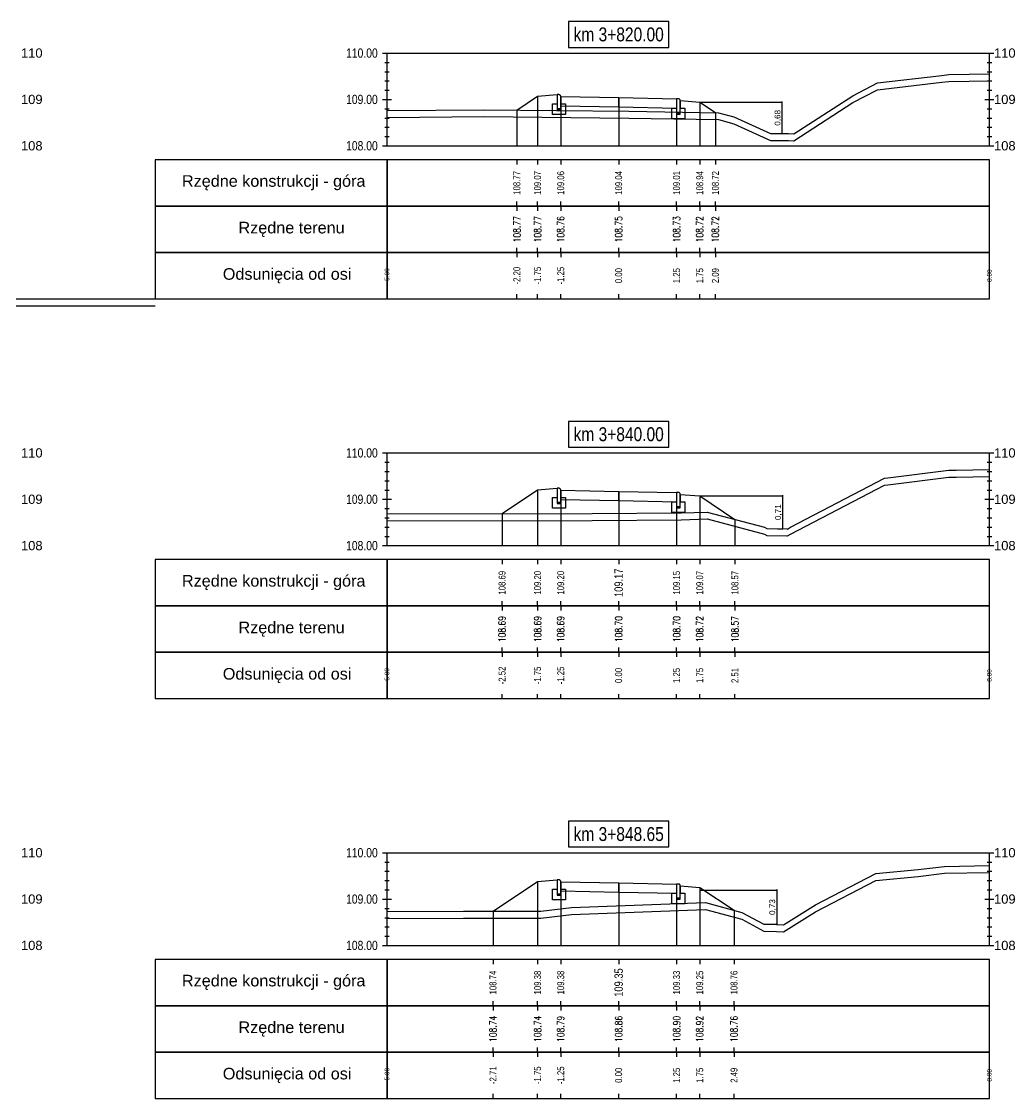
# Model space of a CAD drawing. Extents: x 7537626 to 7538805, y 5722894 to 5725486.
# Tile 90 of 90: x 7538784 to 7538805, y 5725387 to 5725410. Entities that reach past the tile are written whole.
import ezdxf

# ---------------------------------------------------------------- set-up
doc = ezdxf.new("R2010")
doc.units = 0
doc.header["$PDMODE"] = 35
doc.header["$PDSIZE"] = 0.3
for name, color, linetype in [('C-DROGI-PROFILE', 7, 'Continuous'), ('C-DROGI-PROFILE-ETYKIETY', 7, 'Continuous'), ('C-DROGI-PRZEKROJE-ETYKIETY', 7, 'Continuous'), ('C-POPRZECZKA-przekrój', 2, 'Continuous'), ('C-POPRZECZKA-widok', 1, 'Continuous')]:
    doc.layers.add(name, color=color, linetype=linetype)
for name, color, linetype, true_color in [('C-humus', 7, 'Continuous', 0x003df5), ('C-Teren', 7, 'Continuous', 0x005716), ('poprzeczki', 7, 'Continuous', 0x0000d6)]:
    doc.layers.add(name, color=color, linetype=linetype, true_color=true_color)
doc.styles.add('2mm08', font='arial.ttf', dxfattribs={"width": 0.8})
doc.styles.add('opis_50', font='arial.ttf', dxfattribs={"height": 0.125})
doc.styles.get("Standard").update_dxf_attribs({"font": 'arial.ttf'})
doc.dimstyles.new('OPIS_50', dxfattribs={"dimscale": 0.5, "dimtxt": 0.125, "dimasz": 0.25, "dimexe": 0.1, "dimexo": 0.15, "dimgap": 0.1, "dimtad": 1, "dimzin": 0, "dimtxsty": 'opis_50', "dimblk": 'ARCHTICK', "dimcen": 0.15, "dimdle": 0.1, "dimaunit": 2, "dimadec": 4, "dimazin": 0, "dimtfac": 1, "dimtmove": 0, "dimatfit": 3, "dimfxl": 1, "dimarcsym": 0})

# ---------------------------------------------------------------- blocks, each defined once
blk = doc.blocks.new('_ArchTick')
at = {"color": 0, "linetype": 'ByBlock', "const_width": 0.15}
blk.add_lwpolyline([(-0.5, -0.5), (0.5, 0.5)], dxfattribs=at)
blk = doc.blocks.new('*D189')
at = {"layer": 'Defpoints', "color": 0, "transparency": 16777216}
for p in [(7538798.675, 5725408.284), (7538800.204, 5725407.603), (7538800.449, 5725407.603)]:
    blk.add_point(p, dxfattribs=at)
at = {"layer": 'poprzeczki', "color": 0, "lineweight": -2, "transparency": 16777216}
for p, q in [((7538798.69, 5725408.284), (7538800.459, 5725408.284)), ((7538800.449, 5725408.294), (7538800.449, 5725407.593)), ((7538800.219, 5725407.603), (7538800.459, 5725407.603))]:
    blk.add_line(p, q, dxfattribs=at)
at = {"layer": 'poprzeczki', "color": 0, "lineweight": -2, "transparency": 16777216, "xscale": 0.025, "yscale": 0.025, "zscale": 0.025}
for p, rotation in [((7538800.449, 5725408.284), 90), ((7538800.449, 5725407.603), 270)]:
    blk.add_blockref('_ArchTick', p, dxfattribs=dict(at, rotation=rotation))
at = {"layer": 'poprzeczki', "color": 0, "transparency": 16777216, "insert": (7538800.364, 5725407.943), "char_height": 0.125, "attachment_point": 5, "rotation": 90, "style": 'opis_50'}
blk.add_mtext('0,68', dxfattribs=at)
blk = doc.blocks.new('*D190')
at = {"layer": 'Defpoints', "color": 0, "transparency": 16777216}
for p in [(7538798.675, 5725399.791), (7538800.338, 5725399.079), (7538800.459, 5725399.079)]:
    blk.add_point(p, dxfattribs=at)
at = {"layer": 'poprzeczki', "color": 0, "lineweight": -2, "transparency": 16777216}
for p, q in [((7538798.69, 5725399.791), (7538800.469, 5725399.791)), ((7538800.459, 5725399.801), (7538800.459, 5725399.069)), ((7538800.353, 5725399.079), (7538800.469, 5725399.079))]:
    blk.add_line(p, q, dxfattribs=at)
at = {"layer": 'poprzeczki', "color": 0, "lineweight": -2, "transparency": 16777216, "xscale": 0.025, "yscale": 0.025, "zscale": 0.025}
for p, rotation in [((7538800.459, 5725399.791), 90), ((7538800.459, 5725399.079), 270)]:
    blk.add_blockref('_ArchTick', p, dxfattribs=dict(at, rotation=rotation))
at = {"layer": 'poprzeczki', "color": 0, "transparency": 16777216, "insert": (7538800.374, 5725399.435), "char_height": 0.125, "attachment_point": 5, "rotation": 90, "style": 'opis_50'}
blk.add_mtext('0,71', dxfattribs=at)
blk = doc.blocks.new('*D191')
at = {"layer": 'Defpoints', "color": 0, "transparency": 16777216}
for p in [(7538798.675, 5725391.285), (7538800.056, 5725390.551), (7538800.336, 5725390.551)]:
    blk.add_point(p, dxfattribs=at)
at = {"layer": 'poprzeczki', "color": 0, "lineweight": -2, "transparency": 16777216}
for p, q in [((7538798.69, 5725391.285), (7538800.346, 5725391.285)), ((7538800.336, 5725391.295), (7538800.336, 5725390.541)), ((7538800.071, 5725390.551), (7538800.346, 5725390.551))]:
    blk.add_line(p, q, dxfattribs=at)
at = {"layer": 'poprzeczki', "color": 0, "lineweight": -2, "transparency": 16777216, "xscale": 0.025, "yscale": 0.025, "zscale": 0.025}
for p, rotation in [((7538800.336, 5725391.285), 90), ((7538800.336, 5725390.551), 270)]:
    blk.add_blockref('_ArchTick', p, dxfattribs=dict(at, rotation=rotation))
at = {"layer": 'poprzeczki', "color": 0, "transparency": 16777216, "insert": (7538800.251, 5725390.918), "char_height": 0.125, "attachment_point": 5, "rotation": 90, "style": 'opis_50'}
blk.add_mtext('0,73', dxfattribs=at)

msp = doc.modelspace()

# ---------------------------------------------------------------- linework, layer by layer
at = {"layer": 'C-DROGI-PROFILE', "color": 7, "linetype": 'Continuous', "lineweight": -3}
for p, q in [((7538794.728, 5725407.039), (7538794.728, 5725406.939)), ((7538795.175, 5725407.039), (7538795.175, 5725406.939)), ((7538795.675, 5725407.039), (7538795.675, 5725406.939)), ((7538796.925, 5725407.039), (7538796.925, 5725406.939)), ((7538798.175, 5725407.039), (7538798.175, 5725406.939)), ((7538798.675, 5725407.039), (7538798.675, 5725406.939)), ((7538799.013, 5725407.039), (7538799.013, 5725406.939)), ((7538794.728, 5725406.039), (7538794.728, 5725406.139)), ((7538795.175, 5725406.039), (7538795.175, 5725406.139)), ((7538795.675, 5725406.039), (7538795.675, 5725406.139)), ((7538796.925, 5725406.039), (7538796.925, 5725406.139)), ((7538798.175, 5725406.039), (7538798.175, 5725406.139)), ((7538798.675, 5725406.039), (7538798.675, 5725406.139)), ((7538799.013, 5725406.039), (7538799.013, 5725406.139)), ((7538794.728, 5725406.039), (7538794.728, 5725405.939)), ((7538795.175, 5725406.039), (7538795.175, 5725405.939)), ((7538795.675, 5725406.039), (7538795.675, 5725405.939)), ((7538796.925, 5725406.039), (7538796.925, 5725405.939)), ((7538798.175, 5725406.039), (7538798.175, 5725405.939)), ((7538798.675, 5725406.039), (7538798.675, 5725405.939)), ((7538799.013, 5725406.039), (7538799.013, 5725405.939)), ((7538794.728, 5725405.039), (7538794.728, 5725405.139)), ((7538795.175, 5725405.039), (7538795.175, 5725405.139)), ((7538795.675, 5725405.039), (7538795.675, 5725405.139)), ((7538796.925, 5725405.039), (7538796.925, 5725405.139)), ((7538798.175, 5725405.039), (7538798.175, 5725405.139)), ((7538798.675, 5725405.039), (7538798.675, 5725405.139)), ((7538799.013, 5725405.039), (7538799.013, 5725405.139)), ((7538794.728, 5725405.039), (7538794.728, 5725404.939)), ((7538795.175, 5725405.039), (7538795.175, 5725404.939)), ((7538795.675, 5725405.039), (7538795.675, 5725404.939)), ((7538796.925, 5725405.039), (7538796.925, 5725404.939)), ((7538798.175, 5725405.039), (7538798.175, 5725404.939)), ((7538798.675, 5725405.039), (7538798.675, 5725404.939)), ((7538799.013, 5725405.039), (7538799.013, 5725404.939)), ((7538794.728, 5725404.039), (7538794.728, 5725404.139)), ((7538795.175, 5725404.039), (7538795.175, 5725404.139)), ((7538795.675, 5725404.039), (7538795.675, 5725404.139)), ((7538796.925, 5725404.039), (7538796.925, 5725404.139)), ((7538798.175, 5725404.039), (7538798.175, 5725404.139)), ((7538798.675, 5725404.039), (7538798.675, 5725404.139)), ((7538799.013, 5725404.039), (7538799.013, 5725404.139)), ((7538794.409, 5725398.414), (7538794.409, 5725398.314)), ((7538795.175, 5725398.414), (7538795.175, 5725398.314)), ((7538795.675, 5725398.414), (7538795.675, 5725398.314)), ((7538796.925, 5725398.414), (7538796.925, 5725398.314)), ((7538798.175, 5725398.414), (7538798.175, 5725398.314)), ((7538798.675, 5725398.414), (7538798.675, 5725398.314)), ((7538799.435, 5725398.414), (7538799.435, 5725398.314)), ((7538794.409, 5725397.414), (7538794.409, 5725397.514)), ((7538795.175, 5725397.414), (7538795.175, 5725397.514)), ((7538795.675, 5725397.414), (7538795.675, 5725397.514)), ((7538796.925, 5725397.414), (7538796.925, 5725397.514)), ((7538798.175, 5725397.414), (7538798.175, 5725397.514)), ((7538798.675, 5725397.414), (7538798.675, 5725397.514)), ((7538799.435, 5725397.414), (7538799.435, 5725397.514)), ((7538794.409, 5725397.414), (7538794.409, 5725397.314)), ((7538795.175, 5725397.414), (7538795.175, 5725397.314)), ((7538795.675, 5725397.414), (7538795.675, 5725397.314)), ((7538796.925, 5725397.414), (7538796.925, 5725397.314)), ((7538798.175, 5725397.414), (7538798.175, 5725397.314)), ((7538798.675, 5725397.414), (7538798.675, 5725397.314)), ((7538799.435, 5725397.414), (7538799.435, 5725397.314)), ((7538794.409, 5725396.414), (7538794.409, 5725396.514)), ((7538794.409, 5725396.414), (7538794.409, 5725396.314)), ((7538795.175, 5725396.414), (7538795.175, 5725396.514)), ((7538795.175, 5725396.414), (7538795.175, 5725396.314)), ((7538795.675, 5725396.414), (7538795.675, 5725396.514)), ((7538795.675, 5725396.414), (7538795.675, 5725396.314)), ((7538796.925, 5725396.414), (7538796.925, 5725396.514)), ((7538796.925, 5725396.414), (7538796.925, 5725396.314)), ((7538798.175, 5725396.414), (7538798.175, 5725396.514)), ((7538798.175, 5725396.414), (7538798.175, 5725396.314)), ((7538798.675, 5725396.414), (7538798.675, 5725396.514)), ((7538798.675, 5725396.414), (7538798.675, 5725396.314)), ((7538799.435, 5725396.414), (7538799.435, 5725396.514)), ((7538799.435, 5725396.414), (7538799.435, 5725396.314)), ((7538794.409, 5725395.414), (7538794.409, 5725395.514)), ((7538795.175, 5725395.414), (7538795.175, 5725395.514)), ((7538795.675, 5725395.414), (7538795.675, 5725395.514)), ((7538796.925, 5725395.414), (7538796.925, 5725395.514)), ((7538798.175, 5725395.414), (7538798.175, 5725395.514)), ((7538798.675, 5725395.414), (7538798.675, 5725395.514)), ((7538799.435, 5725395.414), (7538799.435, 5725395.514)), ((7538794.213, 5725389.789), (7538794.213, 5725389.689)), ((7538795.175, 5725389.789), (7538795.175, 5725389.689)), ((7538795.675, 5725389.789), (7538795.675, 5725389.689)), ((7538796.925, 5725389.789), (7538796.925, 5725389.689)), ((7538798.175, 5725389.789), (7538798.175, 5725389.689)), ((7538798.675, 5725389.789), (7538798.675, 5725389.689)), ((7538799.415, 5725389.789), (7538799.415, 5725389.689)), ((7538794.213, 5725388.789), (7538794.213, 5725388.889)), ((7538795.175, 5725388.789), (7538795.175, 5725388.889)), ((7538795.675, 5725388.789), (7538795.675, 5725388.889)), ((7538796.925, 5725388.789), (7538796.925, 5725388.889)), ((7538798.175, 5725388.789), (7538798.175, 5725388.889)), ((7538798.675, 5725388.789), (7538798.675, 5725388.889)), ((7538799.415, 5725388.789), (7538799.415, 5725388.889)), ((7538794.213, 5725388.789), (7538794.213, 5725388.689)), ((7538795.175, 5725388.789), (7538795.175, 5725388.689)), ((7538795.675, 5725388.789), (7538795.675, 5725388.689)), ((7538796.925, 5725388.789), (7538796.925, 5725388.689)), ((7538798.175, 5725388.789), (7538798.175, 5725388.689)), ((7538798.675, 5725388.789), (7538798.675, 5725388.689)), ((7538799.415, 5725388.789), (7538799.415, 5725388.689)), ((7538794.213, 5725387.789), (7538794.213, 5725387.889)), ((7538794.213, 5725387.789), (7538794.213, 5725387.689)), ((7538795.175, 5725387.789), (7538795.175, 5725387.889)), ((7538795.175, 5725387.789), (7538795.175, 5725387.689)), ((7538795.675, 5725387.789), (7538795.675, 5725387.889)), ((7538795.675, 5725387.789), (7538795.675, 5725387.689)), ((7538796.925, 5725387.789), (7538796.925, 5725387.889)), ((7538796.925, 5725387.789), (7538796.925, 5725387.689)), ((7538798.175, 5725387.789), (7538798.175, 5725387.889)), ((7538798.175, 5725387.789), (7538798.175, 5725387.689)), ((7538798.675, 5725387.789), (7538798.675, 5725387.889)), ((7538798.675, 5725387.789), (7538798.675, 5725387.689)), ((7538799.415, 5725387.789), (7538799.415, 5725387.889)), ((7538799.415, 5725387.789), (7538799.415, 5725387.689)), ((7538794.213, 5725386.789), (7538794.213, 5725386.889)), ((7538795.175, 5725386.789), (7538795.175, 5725386.889)), ((7538795.675, 5725386.789), (7538795.675, 5725386.889)), ((7538796.925, 5725386.789), (7538796.925, 5725386.889)), ((7538798.175, 5725386.789), (7538798.175, 5725386.889)), ((7538798.675, 5725386.789), (7538798.675, 5725386.889)), ((7538799.415, 5725386.789), (7538799.415, 5725386.889))]:
    msp.add_line(p, q, dxfattribs=at)
at = {"layer": 'C-DROGI-PROFILE', "color": 1, "linetype": 'Continuous', "lineweight": -3}
for points in [[(7538791.925, 5725406.039), (7538791.925, 5725407.039), (7538786.925, 5725407.039), (7538786.925, 5725406.039)], [(7538791.925, 5725406.039), (7538804.925, 5725406.039), (7538804.925, 5725407.039), (7538791.925, 5725407.039)], [(7538791.925, 5725405.039), (7538791.925, 5725406.039), (7538786.925, 5725406.039), (7538786.925, 5725405.039)], [(7538791.925, 5725405.039), (7538804.925, 5725405.039), (7538804.925, 5725406.039), (7538791.925, 5725406.039)], [(7538791.925, 5725404.039), (7538791.925, 5725405.039), (7538786.925, 5725405.039), (7538786.925, 5725404.039)], [(7538791.925, 5725404.039), (7538804.925, 5725404.039), (7538804.925, 5725405.039), (7538791.925, 5725405.039)], [(7538791.925, 5725397.414), (7538791.925, 5725398.414), (7538786.925, 5725398.414), (7538786.925, 5725397.414)], [(7538791.925, 5725397.414), (7538804.925, 5725397.414), (7538804.925, 5725398.414), (7538791.925, 5725398.414)], [(7538791.925, 5725396.414), (7538791.925, 5725397.414), (7538786.925, 5725397.414), (7538786.925, 5725396.414)], [(7538791.925, 5725396.414), (7538804.925, 5725396.414), (7538804.925, 5725397.414), (7538791.925, 5725397.414)], [(7538791.925, 5725395.414), (7538791.925, 5725396.414), (7538786.925, 5725396.414), (7538786.925, 5725395.414)], [(7538791.925, 5725395.414), (7538804.925, 5725395.414), (7538804.925, 5725396.414), (7538791.925, 5725396.414)], [(7538791.925, 5725388.789), (7538791.925, 5725389.789), (7538786.925, 5725389.789), (7538786.925, 5725388.789)], [(7538791.925, 5725388.789), (7538804.925, 5725388.789), (7538804.925, 5725389.789), (7538791.925, 5725389.789)], [(7538791.925, 5725387.789), (7538791.925, 5725388.789), (7538786.925, 5725388.789), (7538786.925, 5725387.789)], [(7538791.925, 5725387.789), (7538804.925, 5725387.789), (7538804.925, 5725388.789), (7538791.925, 5725388.789)], [(7538791.925, 5725386.789), (7538791.925, 5725387.789), (7538786.925, 5725387.789), (7538786.925, 5725386.789)], [(7538791.925, 5725386.789), (7538804.925, 5725386.789), (7538804.925, 5725387.789), (7538791.925, 5725387.789)]]:
    msp.add_3dface(points, dxfattribs=at)
at = {"layer": 'C-DROGI-PRZEKROJE-ETYKIETY', "color": 1, "linetype": 'Continuous', "lineweight": -3}
for p, q in [((7538795.175, 5725408.41), (7538795.175, 5725407.339)), ((7538795.675, 5725408.404), (7538795.675, 5725407.339)), ((7538796.925, 5725408.379), (7538796.925, 5725407.339)), ((7538798.175, 5725408.354), (7538798.175, 5725407.339)), ((7538798.675, 5725408.28), (7538798.675, 5725407.339)), ((7538794.728, 5725408.112), (7538794.728, 5725407.339)), ((7538799.013, 5725408.055), (7538799.013, 5725407.339)), ((7538795.175, 5725399.918), (7538795.175, 5725398.714)), ((7538795.675, 5725399.911), (7538795.675, 5725398.714)), ((7538796.925, 5725399.886), (7538796.925, 5725398.714)), ((7538798.175, 5725399.861), (7538798.175, 5725398.714)), ((7538798.675, 5725399.788), (7538798.675, 5725398.714)), ((7538794.409, 5725399.407), (7538794.409, 5725398.714)), ((7538799.435, 5725399.281), (7538799.435, 5725398.714)), ((7538795.175, 5725391.472), (7538795.175, 5725390.089)), ((7538795.675, 5725391.465), (7538795.675, 5725390.089)), ((7538796.925, 5725391.44), (7538796.925, 5725390.089)), ((7538798.175, 5725391.415), (7538798.175, 5725390.089)), ((7538798.675, 5725391.342), (7538798.675, 5725390.089)), ((7538794.213, 5725390.83), (7538794.213, 5725390.089)), ((7538799.415, 5725390.848), (7538799.415, 5725390.089))]:
    msp.add_line(p, q, dxfattribs=at)
at = {"layer": 'C-humus'}
for p, q in [((7538802.514, 5725408.549), (7538803.899, 5725408.71)), ((7538803.899, 5725408.71), (7538804.052, 5725408.729)), ((7538804.052, 5725408.729), (7538804.925, 5725408.742)), ((7538801.982, 5725408.271), (7538802.514, 5725408.549)), ((7538800.706, 5725407.45), (7538801.982, 5725408.271)), ((7538791.925, 5725407.954), (7538794.023, 5725407.969)), ((7538794.023, 5725407.969), (7538797.144, 5725407.939)), ((7538797.144, 5725407.939), (7538799.076, 5725407.904)), ((7538799.076, 5725407.904), (7538799.408, 5725407.817)), ((7538799.408, 5725407.817), (7538800.204, 5725407.453)), ((7538800.204, 5725407.453), (7538800.587, 5725407.453)), ((7538800.587, 5725407.453), (7538800.706, 5725407.45)), ((7538800.633, 5725398.963), (7538802.664, 5725400.022)), ((7538802.664, 5725400.022), (7538802.735, 5725400.029)), ((7538802.735, 5725400.029), (7538804.047, 5725400.19)), ((7538804.047, 5725400.19), (7538804.21, 5725400.194)), ((7538804.21, 5725400.194), (7538804.925, 5725400.208)), ((7538791.925, 5725399.253), (7538796.35, 5725399.259)), ((7538796.35, 5725399.259), (7538798.274, 5725399.269)), ((7538798.274, 5725399.269), (7538798.836, 5725399.29)), ((7538798.836, 5725399.29), (7538800.07, 5725398.962)), ((7538800.07, 5725398.962), (7538800.121, 5725398.935)), ((7538800.121, 5725398.935), (7538800.554, 5725398.924)), ((7538800.554, 5725398.924), (7538800.568, 5725398.923)), ((7538800.568, 5725398.923), (7538800.633, 5725398.963)), ((7538803.959, 5725391.646), (7538804.925, 5725391.665)), ((7538801.171, 5725390.816), (7538802.472, 5725391.491)), ((7538802.472, 5725391.491), (7538803.387, 5725391.576)), ((7538803.387, 5725391.576), (7538803.959, 5725391.646)), ((7538795.243, 5725390.679), (7538795.906, 5725390.757)), ((7538795.906, 5725390.757), (7538798.798, 5725390.863)), ((7538798.798, 5725390.863), (7538799.58, 5725390.654)), ((7538800.479, 5725390.383), (7538801.171, 5725390.816)), ((7538791.925, 5725390.674), (7538793.576, 5725390.681)), ((7538793.576, 5725390.681), (7538795.243, 5725390.679)), ((7538799.58, 5725390.654), (7538800.056, 5725390.401)), ((7538800.056, 5725390.401), (7538800.331, 5725390.394)), ((7538800.331, 5725390.394), (7538800.479, 5725390.383))]:
    msp.add_line(p, q, dxfattribs=at)
msp.add_lwpolyline([(7538783.925, 5725403.889), (7538786.925, 5725403.889)], dxfattribs=at)
at = {"layer": 'C-POPRZECZKA-przekrój', "color": 2, "linetype": 'Continuous', "lineweight": -3}
for p, q in [((7538794.728, 5725408.112), (7538795.175, 5725408.41)), ((7538795.175, 5725408.41), (7538795.595, 5725408.444)), ((7538795.635, 5725408.444), (7538795.595, 5725408.444)), ((7538795.595, 5725408.444), (7538795.595, 5725408.114)), ((7538795.641, 5725408.443), (7538795.635, 5725408.444)), ((7538795.649, 5725408.441), (7538795.641, 5725408.443)), ((7538795.658, 5725408.437), (7538795.649, 5725408.441)), ((7538795.664, 5725408.432), (7538795.658, 5725408.437)), ((7538795.668, 5725408.427), (7538795.664, 5725408.432)), ((7538795.672, 5725408.419), (7538795.668, 5725408.427)), ((7538795.675, 5725408.411), (7538795.672, 5725408.419)), ((7538795.675, 5725408.404), (7538795.675, 5725408.411)), ((7538795.675, 5725408.404), (7538796.925, 5725408.379)), ((7538795.675, 5725408.404), (7538795.676, 5725408.204)), ((7538795.675, 5725408.114), (7538795.675, 5725408.404)), ((7538795.675, 5725408.404), (7538795.675, 5725408.244)), ((7538796.925, 5725408.179), (7538796.925, 5725408.379)), ((7538796.925, 5725408.379), (7538798.175, 5725408.354)), ((7538795.495, 5725408.014), (7538795.495, 5725408.244)), ((7538795.495, 5725408.244), (7538795.595, 5725408.244)), ((7538795.595, 5725408.244), (7538795.595, 5725408.144)), ((7538795.595, 5725408.144), (7538795.675, 5725408.144)), ((7538795.675, 5725408.244), (7538795.775, 5725408.244)), ((7538795.676, 5725408.204), (7538796.925, 5725408.179)), ((7538795.775, 5725408.244), (7538795.775, 5725408.014)), ((7538796.925, 5725408.179), (7538798.174, 5725408.154)), ((7538798.075, 5725407.924), (7538798.075, 5725408.154)), ((7538798.075, 5725408.154), (7538798.175, 5725408.154)), ((7538798.175, 5725408.354), (7538798.174, 5725408.154)), ((7538798.215, 5725408.354), (7538798.175, 5725408.354)), ((7538798.175, 5725408.354), (7538798.175, 5725408.024)), ((7538798.175, 5725408.154), (7538798.175, 5725408.054)), ((7538798.221, 5725408.353), (7538798.215, 5725408.354)), ((7538798.229, 5725408.351), (7538798.221, 5725408.353)), ((7538798.238, 5725408.347), (7538798.229, 5725408.351)), ((7538798.244, 5725408.342), (7538798.238, 5725408.347)), ((7538798.248, 5725408.337), (7538798.244, 5725408.342)), ((7538798.252, 5725408.329), (7538798.248, 5725408.337)), ((7538798.255, 5725408.321), (7538798.252, 5725408.329)), ((7538798.255, 5725408.314), (7538798.255, 5725408.321)), ((7538798.255, 5725408.024), (7538798.255, 5725408.314)), ((7538798.255, 5725408.314), (7538798.255, 5725408.154)), ((7538798.255, 5725408.314), (7538798.675, 5725408.28)), ((7538798.255, 5725408.154), (7538798.355, 5725408.154)), ((7538798.355, 5725408.154), (7538798.355, 5725407.924)), ((7538798.675, 5725408.28), (7538799.013, 5725408.055)), ((7538795.775, 5725408.014), (7538795.495, 5725408.014)), ((7538795.595, 5725408.114), (7538795.675, 5725408.114)), ((7538798.355, 5725407.924), (7538798.075, 5725407.924)), ((7538798.175, 5725408.054), (7538798.255, 5725408.054)), ((7538798.175, 5725408.024), (7538798.255, 5725408.024)), ((7538794.409, 5725399.407), (7538795.175, 5725399.918)), ((7538795.175, 5725399.918), (7538795.595, 5725399.951)), ((7538795.635, 5725399.951), (7538795.595, 5725399.951)), ((7538795.595, 5725399.951), (7538795.595, 5725399.621)), ((7538795.641, 5725399.951), (7538795.635, 5725399.951)), ((7538795.649, 5725399.949), (7538795.641, 5725399.951)), ((7538795.658, 5725399.945), (7538795.649, 5725399.949)), ((7538795.664, 5725399.94), (7538795.658, 5725399.945)), ((7538795.668, 5725399.934), (7538795.664, 5725399.94)), ((7538795.672, 5725399.927), (7538795.668, 5725399.934)), ((7538795.675, 5725399.919), (7538795.672, 5725399.927)), ((7538795.675, 5725399.911), (7538795.675, 5725399.919)), ((7538795.675, 5725399.911), (7538796.925, 5725399.886)), ((7538795.675, 5725399.911), (7538795.676, 5725399.711)), ((7538795.675, 5725399.621), (7538795.675, 5725399.911)), ((7538795.675, 5725399.911), (7538795.675, 5725399.751)), ((7538796.925, 5725399.686), (7538796.925, 5725399.886)), ((7538796.925, 5725399.886), (7538798.175, 5725399.861)), ((7538798.175, 5725399.861), (7538798.174, 5725399.661)), ((7538798.215, 5725399.861), (7538798.175, 5725399.861)), ((7538798.175, 5725399.861), (7538798.175, 5725399.531)), ((7538798.221, 5725399.861), (7538798.215, 5725399.861)), ((7538798.229, 5725399.859), (7538798.221, 5725399.861)), ((7538798.238, 5725399.855), (7538798.229, 5725399.859)), ((7538798.244, 5725399.85), (7538798.238, 5725399.855)), ((7538798.248, 5725399.844), (7538798.244, 5725399.85)), ((7538798.252, 5725399.837), (7538798.248, 5725399.844)), ((7538798.255, 5725399.829), (7538798.252, 5725399.837)), ((7538798.255, 5725399.821), (7538798.255, 5725399.829)), ((7538798.255, 5725399.531), (7538798.255, 5725399.821)), ((7538798.255, 5725399.821), (7538798.255, 5725399.661)), ((7538798.255, 5725399.821), (7538798.675, 5725399.788)), ((7538798.675, 5725399.788), (7538799.435, 5725399.281)), ((7538795.495, 5725399.521), (7538795.495, 5725399.751)), ((7538795.495, 5725399.751), (7538795.595, 5725399.751)), ((7538795.595, 5725399.751), (7538795.595, 5725399.651)), ((7538795.595, 5725399.651), (7538795.675, 5725399.651)), ((7538795.595, 5725399.621), (7538795.675, 5725399.621)), ((7538795.675, 5725399.751), (7538795.775, 5725399.751)), ((7538795.676, 5725399.711), (7538796.925, 5725399.686)), ((7538795.775, 5725399.751), (7538795.775, 5725399.521)), ((7538796.925, 5725399.686), (7538798.174, 5725399.661)), ((7538798.075, 5725399.431), (7538798.075, 5725399.661)), ((7538798.075, 5725399.661), (7538798.175, 5725399.661)), ((7538798.175, 5725399.661), (7538798.175, 5725399.561)), ((7538798.175, 5725399.561), (7538798.255, 5725399.561)), ((7538798.255, 5725399.661), (7538798.355, 5725399.661)), ((7538798.355, 5725399.661), (7538798.355, 5725399.431)), ((7538795.775, 5725399.521), (7538795.495, 5725399.521)), ((7538798.355, 5725399.431), (7538798.075, 5725399.431)), ((7538798.175, 5725399.531), (7538798.255, 5725399.531)), ((7538794.213, 5725390.83), (7538795.175, 5725391.472)), ((7538795.175, 5725391.472), (7538795.595, 5725391.505)), ((7538795.635, 5725391.505), (7538795.595, 5725391.505)), ((7538795.595, 5725391.505), (7538795.595, 5725391.175)), ((7538795.641, 5725391.505), (7538795.635, 5725391.505)), ((7538795.649, 5725391.503), (7538795.641, 5725391.505)), ((7538795.658, 5725391.499), (7538795.649, 5725391.503)), ((7538795.664, 5725391.494), (7538795.658, 5725391.499)), ((7538795.668, 5725391.488), (7538795.664, 5725391.494)), ((7538795.672, 5725391.481), (7538795.668, 5725391.488)), ((7538795.675, 5725391.473), (7538795.672, 5725391.481)), ((7538795.675, 5725391.465), (7538795.675, 5725391.473)), ((7538795.675, 5725391.465), (7538796.925, 5725391.44)), ((7538795.675, 5725391.465), (7538795.676, 5725391.265)), ((7538795.675, 5725391.175), (7538795.675, 5725391.465)), ((7538795.675, 5725391.465), (7538795.675, 5725391.305)), ((7538796.925, 5725391.24), (7538796.925, 5725391.44)), ((7538796.925, 5725391.44), (7538798.175, 5725391.415)), ((7538798.175, 5725391.415), (7538798.174, 5725391.215)), ((7538798.215, 5725391.415), (7538798.175, 5725391.415)), ((7538798.175, 5725391.415), (7538798.175, 5725391.085)), ((7538798.221, 5725391.415), (7538798.215, 5725391.415)), ((7538798.229, 5725391.413), (7538798.221, 5725391.415)), ((7538795.495, 5725391.075), (7538795.495, 5725391.305)), ((7538795.495, 5725391.305), (7538795.595, 5725391.305)), ((7538795.595, 5725391.305), (7538795.595, 5725391.205)), ((7538795.595, 5725391.205), (7538795.675, 5725391.205)), ((7538795.675, 5725391.305), (7538795.775, 5725391.305)), ((7538795.676, 5725391.265), (7538796.925, 5725391.24)), ((7538795.775, 5725391.305), (7538795.775, 5725391.075)), ((7538796.925, 5725391.24), (7538798.174, 5725391.215)), ((7538798.075, 5725390.985), (7538798.075, 5725391.215)), ((7538798.075, 5725391.215), (7538798.175, 5725391.215)), ((7538798.175, 5725391.215), (7538798.175, 5725391.115)), ((7538798.238, 5725391.409), (7538798.229, 5725391.413)), ((7538798.244, 5725391.404), (7538798.238, 5725391.409)), ((7538798.248, 5725391.398), (7538798.244, 5725391.404)), ((7538798.252, 5725391.391), (7538798.248, 5725391.398)), ((7538798.255, 5725391.383), (7538798.252, 5725391.391)), ((7538798.255, 5725391.375), (7538798.255, 5725391.383)), ((7538798.255, 5725391.085), (7538798.255, 5725391.375)), ((7538798.255, 5725391.375), (7538798.255, 5725391.215)), ((7538798.255, 5725391.375), (7538798.675, 5725391.342)), ((7538798.255, 5725391.215), (7538798.355, 5725391.215)), ((7538798.355, 5725391.215), (7538798.355, 5725390.985)), ((7538798.675, 5725391.342), (7538799.415, 5725390.848)), ((7538795.775, 5725391.075), (7538795.495, 5725391.075)), ((7538795.595, 5725391.175), (7538795.675, 5725391.175)), ((7538798.355, 5725390.985), (7538798.075, 5725390.985)), ((7538798.175, 5725391.115), (7538798.255, 5725391.115)), ((7538798.175, 5725391.085), (7538798.255, 5725391.085))]:
    msp.add_line(p, q, dxfattribs=at)
at = {"layer": 'C-POPRZECZKA-widok', "color": 1, "linetype": 'Continuous', "lineweight": -3}
for p, q in [((7538791.825, 5725409.339), (7538805.025, 5725409.339)), ((7538791.925, 5725407.339), (7538791.925, 5725409.339)), ((7538804.925, 5725407.339), (7538804.925, 5725409.339)), ((7538791.875, 5725409.139), (7538791.975, 5725409.139)), ((7538804.875, 5725409.139), (7538804.975, 5725409.139)), ((7538791.875, 5725408.939), (7538791.975, 5725408.939)), ((7538804.875, 5725408.939), (7538804.975, 5725408.939)), ((7538791.875, 5725408.739), (7538791.975, 5725408.739)), ((7538804.875, 5725408.739), (7538804.975, 5725408.739)), ((7538791.875, 5725408.539), (7538791.975, 5725408.539)), ((7538804.875, 5725408.539), (7538804.975, 5725408.539)), ((7538791.825, 5725408.339), (7538792.025, 5725408.339)), ((7538791.875, 5725408.339), (7538791.975, 5725408.339)), ((7538804.825, 5725408.339), (7538805.025, 5725408.339)), ((7538804.875, 5725408.339), (7538804.975, 5725408.339)), ((7538791.875, 5725408.139), (7538791.975, 5725408.139)), ((7538791.875, 5725407.939), (7538791.975, 5725407.939)), ((7538804.875, 5725408.139), (7538804.975, 5725408.139)), ((7538804.875, 5725407.939), (7538804.975, 5725407.939)), ((7538791.875, 5725407.739), (7538791.975, 5725407.739)), ((7538804.875, 5725407.739), (7538804.975, 5725407.739)), ((7538791.875, 5725407.539), (7538791.975, 5725407.539)), ((7538804.875, 5725407.539), (7538804.975, 5725407.539)), ((7538791.825, 5725407.339), (7538805.025, 5725407.339)), ((7538791.825, 5725400.714), (7538805.025, 5725400.714)), ((7538791.925, 5725398.714), (7538791.925, 5725400.714)), ((7538804.925, 5725398.714), (7538804.925, 5725400.714)), ((7538791.875, 5725400.514), (7538791.975, 5725400.514)), ((7538804.875, 5725400.514), (7538804.975, 5725400.514)), ((7538791.875, 5725400.314), (7538791.975, 5725400.314)), ((7538804.875, 5725400.314), (7538804.975, 5725400.314)), ((7538791.875, 5725400.114), (7538791.975, 5725400.114)), ((7538804.875, 5725400.114), (7538804.975, 5725400.114)), ((7538791.875, 5725399.914), (7538791.975, 5725399.914)), ((7538804.875, 5725399.914), (7538804.975, 5725399.914)), ((7538791.825, 5725399.714), (7538792.025, 5725399.714)), ((7538791.875, 5725399.714), (7538791.975, 5725399.714)), ((7538804.825, 5725399.714), (7538805.025, 5725399.714)), ((7538804.875, 5725399.714), (7538804.975, 5725399.714)), ((7538791.875, 5725399.514), (7538791.975, 5725399.514)), ((7538791.875, 5725399.314), (7538791.975, 5725399.314)), ((7538804.875, 5725399.514), (7538804.975, 5725399.514)), ((7538804.875, 5725399.314), (7538804.975, 5725399.314)), ((7538791.875, 5725399.114), (7538791.975, 5725399.114)), ((7538804.875, 5725399.114), (7538804.975, 5725399.114)), ((7538791.875, 5725398.914), (7538791.975, 5725398.914)), ((7538804.875, 5725398.914), (7538804.975, 5725398.914)), ((7538791.825, 5725398.714), (7538805.025, 5725398.714)), ((7538791.825, 5725392.089), (7538805.025, 5725392.089)), ((7538791.875, 5725391.889), (7538791.975, 5725391.889)), ((7538791.925, 5725390.089), (7538791.925, 5725392.089)), ((7538804.875, 5725391.889), (7538804.975, 5725391.889)), ((7538804.925, 5725390.089), (7538804.925, 5725392.089)), ((7538791.875, 5725391.689), (7538791.975, 5725391.689)), ((7538804.875, 5725391.689), (7538804.975, 5725391.689)), ((7538791.875, 5725391.489), (7538791.975, 5725391.489)), ((7538804.875, 5725391.489), (7538804.975, 5725391.489)), ((7538791.875, 5725391.289), (7538791.975, 5725391.289)), ((7538804.875, 5725391.289), (7538804.975, 5725391.289)), ((7538791.825, 5725391.089), (7538792.025, 5725391.089)), ((7538791.875, 5725391.089), (7538791.975, 5725391.089)), ((7538804.825, 5725391.089), (7538805.025, 5725391.089)), ((7538804.875, 5725391.089), (7538804.975, 5725391.089)), ((7538791.875, 5725390.889), (7538791.975, 5725390.889)), ((7538804.875, 5725390.889), (7538804.975, 5725390.889)), ((7538791.875, 5725390.689), (7538791.975, 5725390.689)), ((7538791.875, 5725390.489), (7538791.975, 5725390.489)), ((7538804.875, 5725390.689), (7538804.975, 5725390.689)), ((7538804.875, 5725390.489), (7538804.975, 5725390.489)), ((7538791.875, 5725390.289), (7538791.975, 5725390.289)), ((7538804.875, 5725390.289), (7538804.975, 5725390.289)), ((7538791.825, 5725390.089), (7538805.025, 5725390.089))]:
    msp.add_line(p, q, dxfattribs=at)
at = {"layer": 'C-POPRZECZKA-widok', "color": 3, "linetype": 'Continuous', "lineweight": -3}
for points in [[(7538795.845, 5725409.464), (7538798.005, 5725409.464), (7538798.005, 5725410.021), (7538795.845, 5725410.021)], [(7538795.845, 5725400.839), (7538798.005, 5725400.839), (7538798.005, 5725401.396), (7538795.845, 5725401.396)], [(7538795.844, 5725392.214), (7538798.006, 5725392.214), (7538798.006, 5725392.771), (7538795.844, 5725392.771)]]:
    msp.add_3dface(points, dxfattribs=at)
at = {"layer": 'C-Teren'}
for p, q in [((7538802.514, 5725408.699), (7538803.899, 5725408.86)), ((7538803.899, 5725408.86), (7538804.052, 5725408.879)), ((7538804.052, 5725408.879), (7538804.925, 5725408.892)), ((7538801.982, 5725408.421), (7538802.514, 5725408.699)), ((7538800.706, 5725407.6), (7538801.982, 5725408.421)), ((7538791.925, 5725408.104), (7538794.023, 5725408.119)), ((7538794.023, 5725408.119), (7538797.144, 5725408.089)), ((7538797.144, 5725408.089), (7538799.076, 5725408.054)), ((7538799.076, 5725408.054), (7538799.408, 5725407.967)), ((7538799.408, 5725407.967), (7538800.204, 5725407.603)), ((7538800.204, 5725407.603), (7538800.587, 5725407.603)), ((7538800.587, 5725407.603), (7538800.706, 5725407.6)), ((7538802.735, 5725400.179), (7538804.047, 5725400.34)), ((7538804.047, 5725400.34), (7538804.21, 5725400.344)), ((7538804.21, 5725400.344), (7538804.925, 5725400.358)), ((7538800.633, 5725399.113), (7538802.664, 5725400.172)), ((7538802.664, 5725400.172), (7538802.735, 5725400.179)), ((7538791.925, 5725399.403), (7538796.35, 5725399.409)), ((7538796.35, 5725399.409), (7538798.274, 5725399.419)), ((7538798.274, 5725399.419), (7538798.836, 5725399.44)), ((7538798.836, 5725399.44), (7538800.07, 5725399.112)), ((7538800.07, 5725399.112), (7538800.121, 5725399.085)), ((7538800.121, 5725399.085), (7538800.554, 5725399.074)), ((7538800.568, 5725399.073), (7538800.633, 5725399.113)), ((7538800.554, 5725399.074), (7538800.568, 5725399.073)), ((7538802.472, 5725391.641), (7538803.387, 5725391.726)), ((7538803.387, 5725391.726), (7538803.959, 5725391.796)), ((7538803.959, 5725391.796), (7538804.925, 5725391.815)), ((7538801.171, 5725390.966), (7538802.472, 5725391.641)), ((7538795.906, 5725390.907), (7538798.798, 5725391.013)), ((7538798.798, 5725391.013), (7538799.58, 5725390.804)), ((7538800.479, 5725390.533), (7538801.171, 5725390.966)), ((7538791.925, 5725390.824), (7538793.576, 5725390.831)), ((7538793.576, 5725390.831), (7538795.243, 5725390.829)), ((7538795.243, 5725390.829), (7538795.906, 5725390.907)), ((7538799.58, 5725390.804), (7538800.056, 5725390.551)), ((7538800.056, 5725390.551), (7538800.331, 5725390.544)), ((7538800.331, 5725390.544), (7538800.479, 5725390.533))]:
    msp.add_line(p, q, dxfattribs=at)
at = {"layer": 'C-Teren', "color": 98, "true_color": 0x006100}
msp.add_lwpolyline([(7538783.925, 5725404.039), (7538786.925, 5725404.039)], dxfattribs=at)

# ---------------------------------------------------------------- texts
at = {"layer": 'C-DROGI-PROFILE', "color": 2}
for s, p in [('Rzędne konstrukcji - góra', (7538787.5, 5725406.456)), ('Rzędne terenu', (7538788.72, 5725405.45)), ('Odsunięcia od osi', (7538788.381, 5725404.45)), ('Rzędne konstrukcji - góra', (7538787.5, 5725397.831)), ('Rzędne terenu', (7538788.72, 5725396.825)), ('Odsunięcia od osi', (7538788.381, 5725395.825)), ('Rzędne konstrukcji - góra', (7538787.5, 5725389.206)), ('Rzędne terenu', (7538788.72, 5725388.2)), ('Odsunięcia od osi', (7538788.381, 5725387.2))]:
    msp.add_text(s, height=0.25, dxfattribs=at).set_placement(p)
at = {"layer": 'C-DROGI-PROFILE-ETYKIETY', "color": 1, "linetype": 'Continuous', "lineweight": -3, "attachment_point": 5, "rotation": 90, "style": '2mm08'}
for s, insert, char_height in [('108.77', (7538794.728, 5725406.539), 0.15), ('109.07', (7538795.175, 5725406.539), 0.15), ('109.06', (7538795.675, 5725406.539), 0.15), ('109.04', (7538796.925, 5725406.539), 0.15), ('109.01', (7538798.175, 5725406.539), 0.15), ('108.94', (7538798.675, 5725406.539), 0.15), ('108.72', (7538799.013, 5725406.539), 0.15), ('{\\Fsimplex.shx|c238;108.77}', (7538794.728, 5725405.539), 0.15), ('{\\Fsimplex.shx|c238;108.77}', (7538795.175, 5725405.539), 0.15), ('{\\Fsimplex.shx|c238;108.76}', (7538795.675, 5725405.539), 0.15), ('{\\Fsimplex.shx|c238;108.75}', (7538796.925, 5725405.539), 0.15), ('{\\Fsimplex.shx|c238;108.73}', (7538798.175, 5725405.539), 0.15), ('{\\Fsimplex.shx|c238;108.72}', (7538798.675, 5725405.539), 0.15), ('{\\Fsimplex.shx|c238;108.72}', (7538799.013, 5725405.539), 0.15), ('-2.20', (7538794.728, 5725404.539), 0.15), ('-1.75', (7538795.175, 5725404.539), 0.15), ('-1.25', (7538795.675, 5725404.539), 0.15), ('0.00', (7538796.925, 5725404.539), 0.15), ('1.25', (7538798.175, 5725404.539), 0.15), ('1.75', (7538798.675, 5725404.539), 0.15), ('2.09', (7538799.013, 5725404.539), 0.15), ('108.69', (7538794.409, 5725397.914), 0.15), ('109.20', (7538795.175, 5725397.914), 0.15), ('109.20', (7538795.675, 5725397.914), 0.15), ('109.17', (7538796.925, 5725397.914), 0.18), ('109.15', (7538798.175, 5725397.914), 0.15), ('109.07', (7538798.675, 5725397.914), 0.15), ('108.57', (7538799.435, 5725397.914), 0.15), ('{\\Fsimplex.shx|c238;108.69}', (7538794.409, 5725396.914), 0.15), ('{\\Fsimplex.shx|c238;108.69}', (7538795.175, 5725396.914), 0.15), ('{\\Fsimplex.shx|c238;108.69}', (7538795.675, 5725396.914), 0.15), ('{\\Fsimplex.shx|c238;108.70}', (7538796.925, 5725396.914), 0.15), ('{\\Fsimplex.shx|c238;108.70}', (7538798.175, 5725396.914), 0.15), ('{\\Fsimplex.shx|c238;108.72}', (7538798.675, 5725396.914), 0.15), ('{\\Fsimplex.shx|c238;108.57}', (7538799.435, 5725396.914), 0.15), ('-2.52', (7538794.409, 5725395.914), 0.15), ('-1.75', (7538795.175, 5725395.914), 0.15), ('-1.25', (7538795.675, 5725395.914), 0.15), ('0.00', (7538796.925, 5725395.914), 0.15), ('1.25', (7538798.175, 5725395.914), 0.15), ('1.75', (7538798.675, 5725395.914), 0.15), ('2.51', (7538799.435, 5725395.914), 0.15), ('108.74', (7538794.213, 5725389.289), 0.15), ('109.38', (7538795.175, 5725389.289), 0.15), ('109.38', (7538795.675, 5725389.289), 0.15), ('109.35', (7538796.925, 5725389.289), 0.18), ('109.33', (7538798.175, 5725389.289), 0.15), ('109.25', (7538798.675, 5725389.289), 0.15), ('108.76', (7538799.415, 5725389.289), 0.15), ('{\\Fsimplex.shx|c238;108.74}', (7538794.213, 5725388.289), 0.15), ('{\\Fsimplex.shx|c238;108.74}', (7538795.175, 5725388.289), 0.15), ('{\\Fsimplex.shx|c238;108.79}', (7538795.675, 5725388.289), 0.15), ('{\\Fsimplex.shx|c238;108.86}', (7538796.925, 5725388.289), 0.15), ('{\\Fsimplex.shx|c238;108.90}', (7538798.175, 5725388.289), 0.15), ('{\\Fsimplex.shx|c238;108.92}', (7538798.675, 5725388.289), 0.15), ('{\\Fsimplex.shx|c238;108.76}', (7538799.415, 5725388.289), 0.15), ('-2.71', (7538794.213, 5725387.289), 0.15), ('-1.75', (7538795.175, 5725387.289), 0.15), ('-1.25', (7538795.675, 5725387.289), 0.15), ('0.00', (7538796.925, 5725387.289), 0.15), ('1.25', (7538798.175, 5725387.289), 0.15), ('1.75', (7538798.675, 5725387.289), 0.15), ('2.49', (7538799.415, 5725387.289), 0.15)]:
    msp.add_mtext(s, dxfattribs=dict(at, insert=insert, char_height=char_height))
at = {"layer": 'C-DROGI-PROFILE-ETYKIETY', "color": 7, "linetype": 'Continuous', "lineweight": -3, "char_height": 0.1, "attachment_point": 5, "rotation": 90, "style": '2mm08'}
for s, insert in [('-5.00', (7538791.925, 5725404.539)), ('8.00', (7538804.925, 5725404.539)), ('-5.00', (7538791.925, 5725395.914)), ('8.00', (7538804.925, 5725395.914)), ('-5.00', (7538791.925, 5725387.289)), ('8.00', (7538804.925, 5725387.289))]:
    msp.add_mtext(s, dxfattribs=dict(at, insert=insert))
at = {"layer": 'C-POPRZECZKA-widok', "color": 3, "linetype": 'Continuous', "lineweight": -3, "char_height": 0.3, "attachment_point": 8, "style": '2mm08'}
for s, insert in [('km 3+820.00', (7538796.925, 5725409.589)), ('km 3+840.00', (7538796.925, 5725400.964)), ('km 3+848.65', (7538796.925, 5725392.339))]:
    msp.add_mtext(s, dxfattribs=dict(at, insert=insert))
at = {"layer": 'C-POPRZECZKA-widok', "color": 1, "linetype": 'Continuous', "lineweight": -3, "char_height": 0.2, "attachment_point": 4}
for s, insert in [('110', (7538784.025, 5725409.339)), ('110', (7538805.025, 5725409.339)), ('109', (7538784.025, 5725408.339)), ('109', (7538805.025, 5725408.339)), ('108', (7538784.025, 5725407.339)), ('108', (7538805.025, 5725407.339)), ('110', (7538784.025, 5725400.714)), ('110', (7538805.025, 5725400.714)), ('109', (7538784.025, 5725399.714)), ('109', (7538805.025, 5725399.714)), ('108', (7538784.025, 5725398.714)), ('108', (7538805.025, 5725398.714)), ('110', (7538784.025, 5725392.089)), ('110', (7538805.025, 5725392.089)), ('109', (7538784.025, 5725391.089)), ('109', (7538805.025, 5725391.089)), ('108', (7538784.025, 5725390.089)), ('108', (7538805.025, 5725390.089))]:
    msp.add_mtext(s, dxfattribs=dict(at, insert=insert))
at = {"layer": 'C-POPRZECZKA-widok', "color": 1, "linetype": 'Continuous', "lineweight": -3, "char_height": 0.2, "attachment_point": 6, "style": '2mm08'}
for s, insert in [('110.00', (7538791.725, 5725409.339)), ('109.00', (7538791.725, 5725408.339)), ('108.00', (7538791.725, 5725407.339)), ('110.00', (7538791.725, 5725400.714)), ('109.00', (7538791.725, 5725399.714)), ('108.00', (7538791.725, 5725398.714)), ('110.00', (7538791.725, 5725392.089)), ('109.00', (7538791.725, 5725391.089)), ('108.00', (7538791.725, 5725390.089))]:
    msp.add_mtext(s, dxfattribs=dict(at, insert=insert))

# ---------------------------------------------------------------- dimensions: what is measured, and where the dimension line sits
at = {"layer": 'poprzeczki'}
for base, p1, p2, picture, middle in [((7538800.449, 5725407.603), (7538798.675, 5725408.284), (7538800.204, 5725407.603), '*D189', (7538800.364, 5725407.943)), ((7538800.459, 5725399.079), (7538798.675, 5725399.791), (7538800.338, 5725399.079), '*D190', (7538800.374, 5725399.435)), ((7538800.336, 5725390.551), (7538798.675, 5725391.285), (7538800.056, 5725390.551), '*D191', (7538800.251, 5725390.918))]:
    dim = msp.add_linear_dim(base=base, p1=p1, p2=p2, angle=90, dimstyle='OPIS_50', override={"dimscale": 0.1}, dxfattribs=at)
    dim.commit()
    dim.dimension.update_dxf_attribs({"geometry": picture, "text_midpoint": middle})

doc.saveas('drawing.dxf')
